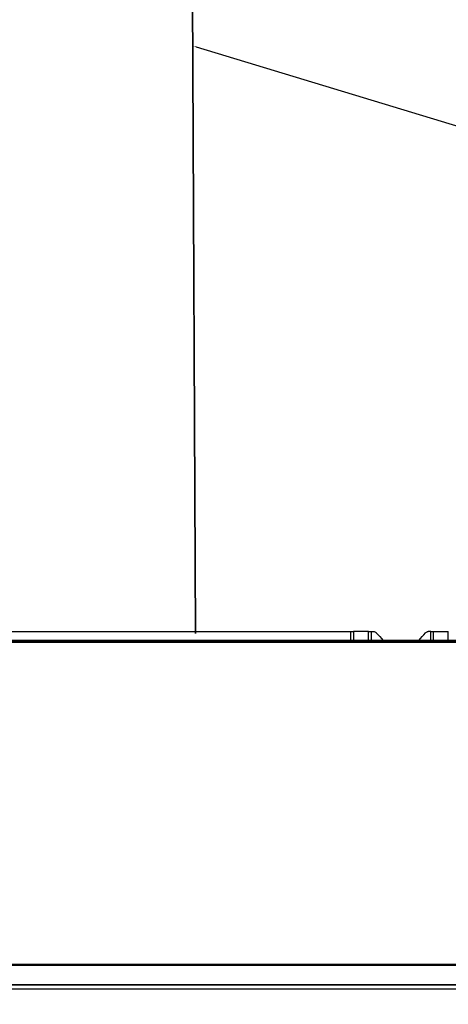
# Model space of a CAD drawing. Header units: millimetres. Extents: x -424979 to 718034, y -72486 to 344972.
# Tile 112 of 256: x 372592 to 373171, y 63232 to 64564. Entities that reach past the tile are written whole.
import ezdxf
from ezdxf import colors
from ezdxf.entities.mleader import LeaderData, LeaderLine
from ezdxf.math import Vec2, Vec3
from ezdxf.xclip import XClip

# ---------------------------------------------------------------- set-up
doc = ezdxf.new("R2010")
doc.units = ezdxf.units.MM
doc.header["$MEASUREMENT"] = 0
doc.header["$XCLIPFRAME"] = 0
for name, color, linetype, lineweight in [('0100_001_1_0_Nr_pióra__1', 7, 'Continuous', 13), ('IS_KLIM Opis_Średnice', 7, 'Continuous', 9), ('IS_KLIM_FREON', 6, 'GAS_LINE', 35)]:
    doc.layers.add(name, color=color, linetype=linetype, lineweight=lineweight)
doc.layers.add('IS_KLIM_urządzenia', color=3, linetype='Continuous')
doc.layers.add('Rysunki i obrazki', color=7, linetype='Continuous')
doc.linetypes.add('GAS_LINE', pattern='A,12.7,-5.08,["GAS",Standard,S=2.54,R=0,X=-2.54,Y=-1.27],-6.35', length=24.13)
picture_1 = doc.add_image_def('image1.tif', size_in_pixel=(4960, 3508))

# ---------------------------------------------------------------- blocks, each defined once
blk = doc.blocks.new('Rysunek_1_1', base_point=(-285945.3, 74341.7))
at = {"layer": '0100_001_1_0_Nr_pióra__1', "color": 7, "lineweight": 13}
image = blk.add_image(picture_1, insert=(-264947.9, 89188), size_in_units=(41994.7, 29692.6), rotation=180, dxfattribs=at)
image.set_boundary_path([(-0.5, -0.5), (4959.5, 3507.5)])
blk = doc.blocks.new('G$CFEA986A8')
at = {"layer": 'IS_KLIM_urządzenia', "linetype": 'Continuous'}
for p, q in [((303.61, 201.26), (507.43, 201.26)), ((507.43, 196.29), (507.43, 201.26)), ((507.43, 201.26), (508.86, 201.26)), ((508.86, 201.26), (508.86, 196.29)), ((517.34, 201.26), (508.86, 201.26)), ((553.81, 201.26), (562.34, 201.26)), ((562.34, 196.29), (562.34, 201.26)), ((320.84, 195.58), (320.84, 196.24)), ((326.83, 196.24), (326.83, 196.29)), ((326.83, 195.58), (326.83, 196.24)), ((326.83, 195.13), (326.83, 195.58)), ((371.52, 196.29), (371.52, 196.24)), ((371.52, 196.24), (371.52, 195.58)), ((371.52, 195.58), (371.52, 195.13)), ((391.02, 196.24), (391.02, 196.29)), ((391.02, 195.13), (391.02, 195.58)), ((420.02, 196.29), (420.02, 196.24)), ((420.02, 195.13), (420.02, 195.58)), ((448.64, 196.29), (448.64, 196.24)), ((448.64, 195.58), (448.64, 195.13)), ((46.52, 13.96), (921.55, 13.84)), ((48.58, 13.7), (919.48, 13.58)), ((919.48, 13.06), (48.58, 13.18)), ((58.73, 0), (909.33, -0.12)), ((58.74, 2.46), (909.33, 2.34)), ((909.33, 1.87), (58.74, 1.98))]:
    blk.add_line(p, q, dxfattribs=at)
for points in [[(517.34, 196.29), (517.34, 197.95), (517.34, 199.6), (517.34, 201.26)], [(517.34, 201.26), (517.88, 201.26), (518.41, 201.26), (518.95, 201.26)], [(518.95, 201.26), (518.95, 199.6), (518.95, 197.95), (518.95, 196.29)], [(521.74, 200.61), (523.05, 199.17), (524.37, 197.73), (525.69, 196.29)], [(552.42, 196.29), (552.42, 197.95), (552.42, 199.6), (552.42, 201.26)], [(552.42, 201.26), (552.88, 201.26), (553.35, 201.26), (553.81, 201.26)], [(553.81, 201.26), (553.81, 199.6), (553.81, 197.95), (553.81, 196.29)], [(239.13, 196.29), (266.37, 196.29), (293.61, 196.29), (320.84, 196.29)], [(320.84, 196.24), (293.61, 196.24), (266.37, 196.24), (239.13, 196.24)], [(320.84, 196.29), (322.84, 196.29), (324.84, 196.29), (326.83, 196.29)], [(326.83, 196.24), (324.84, 196.24), (322.84, 196.24), (320.84, 196.24)], [(320.84, 195.58), (322.84, 195.58), (324.84, 195.58), (326.83, 195.58)], [(326.83, 195.13), (324.84, 195.13), (322.84, 195.13), (320.84, 195.13)], [(371.52, 196.24), (356.63, 196.24), (341.73, 196.24), (326.83, 196.24)], [(326.83, 195.58), (341.73, 195.58), (356.63, 195.58), (371.52, 195.58)], [(371.52, 195.13), (356.63, 195.13), (341.73, 195.13), (326.83, 195.13)], [(371.52, 196.29), (378.02, 196.29), (384.52, 196.29), (391.02, 196.29)], [(391.02, 196.24), (384.52, 196.24), (378.02, 196.24), (371.52, 196.24)], [(371.52, 195.58), (378.02, 195.58), (384.52, 195.58), (391.02, 195.58)], [(391.02, 195.13), (384.52, 195.13), (378.02, 195.13), (371.52, 195.13)], [(391.02, 196.29), (400.69, 196.29), (410.36, 196.29), (420.02, 196.29)], [(391.02, 195.58), (391.02, 195.8), (391.02, 196.02), (391.02, 196.24)], [(420.02, 196.24), (410.36, 196.24), (400.69, 196.24), (391.02, 196.24)], [(391.02, 195.58), (400.69, 195.58), (410.36, 195.58), (420.02, 195.58)], [(420.02, 195.13), (410.36, 195.13), (400.69, 195.13), (391.02, 195.13)], [(420.02, 196.29), (429.56, 196.29), (439.1, 196.29), (448.64, 196.29)], [(420.02, 195.58), (420.02, 195.8), (420.02, 196.02), (420.02, 196.24)], [(420.02, 195.58), (429.56, 195.58), (439.1, 195.58), (448.64, 195.58)], [(448.64, 196.29), (505.06, 196.29), (561.48, 196.29), (772.5, 196.17)], [(448.64, 196.24), (448.64, 196.02), (448.64, 195.8), (448.64, 195.58)], [(772.5, 196.12), (561.48, 196.24), (505.06, 196.24), (448.64, 196.24)], [(772.5, 195.01), (561.48, 195.13), (505.06, 195.13), (448.64, 195.13)]]:
    blk.add_open_spline(points, degree=3, dxfattribs=at)
for points, knots in [([(518.95, 201.26), (519.03, 201.26), (519.12, 201.26), (519.56, 201.26), (519.91, 201.26), (520.26, 201.26)], [0, 0, 0, 0, 0.194122, 0.194122, 1, 1, 1, 1]), ([(520.26, 201.26), (520.26, 201.26), (520.26, 201.26), (520.49, 201.26), (520.71, 201.22), (521.14, 201.07), (521.34, 200.96), (521.59, 200.76), (521.67, 200.69), (521.74, 200.61)], [0, 0, 0, 0, 0.00085, 0.00085, 0.407375, 0.407375, 0.813931, 0.813931, 1, 1, 1, 1]), ([(545.7, 196.29), (545.7, 196.29), (545.7, 196.29), (546.97, 197.72), (548.25, 199.16), (549.52, 200.59)], [0, 0, 0, 0, 0.000133, 0.000133, 1, 1, 1, 1]), ([(549.52, 200.59), (549.52, 200.59), (549.52, 200.59), (549.67, 200.76), (549.84, 200.9), (550.24, 201.12), (550.45, 201.19), (550.79, 201.25), (550.9, 201.26), (551.01, 201.26)], [0, 0, 0, 0, 0.000385, 0.000385, 0.399729, 0.399729, 0.799094, 0.799094, 1, 1, 1, 1]), ([(552.42, 201.26), (552.3, 201.26), (552.18, 201.26), (551.71, 201.26), (551.36, 201.26), (551.01, 201.26)], [0, 0, 0, 0, 0.251852, 0.251852, 1, 1, 1, 1]), ([(278.23, 195.58), (285.33, 195.58), (292.43, 195.58), (306.64, 195.58), (313.74, 195.58), (320.84, 195.58)], [0, 0, 0, 0, 0.5, 0.5, 1, 1, 1, 1]), ([(320.84, 195.13), (320.51, 195.13), (320.18, 195.13), (318.51, 195.13), (317.18, 195.13), (310.51, 195.13), (305.18, 195.13), (292.64, 195.13), (285.43, 195.13), (278.23, 195.13)], [0, 0, 0, 0, 0.023466, 0.023466, 0.117331, 0.117331, 0.49279, 0.49279, 1, 1, 1, 1]), ([(326.83, 196.29), (337.74, 196.29), (348.64, 196.29), (363.53, 196.29), (367.53, 196.29), (371.52, 196.29)], [0, 0, 0, 0, 0.731807, 0.731807, 1, 1, 1, 1]), ([(448.64, 196.24), (441.24, 196.24), (433.84, 196.24), (424.3, 196.24), (422.16, 196.24), (420.02, 196.24)], [0, 0, 0, 0, 0.776026, 0.776026, 1, 1, 1, 1]), ([(448.64, 195.13), (441.24, 195.13), (433.84, 195.13), (424.3, 195.13), (422.16, 195.13), (420.02, 195.13)], [0, 0, 0, 0, 0.776026, 0.776026, 1, 1, 1, 1]), ([(448.64, 195.58), (499.41, 195.58), (550.18, 195.58), (761.2, 195.46), (766.85, 195.46), (772.5, 195.46)], [0, 0, 0, 0, 0.899861, 0.899861, 1, 1, 1, 1])]:
    blk.add_open_spline(points, degree=3, knots=knots, dxfattribs=at)

msp = doc.modelspace()

# ---------------------------------------------------------------- linework, layer by layer
at = {"layer": 'IS_KLIM_FREON', "lineweight": 35, "ltscale": 0.4}
msp.add_line((372823.5, 64988.1), (372829.3, 63733.6), dxfattribs=at)

# ---------------------------------------------------------------- block references
at = {"layer": 'IS_KLIM_urządzenia', "xscale": 2.4, "yscale": 2.4, "zscale": 2.4, "rotation": 360}
msp.add_blockref('G$CFEA986A8', (371821.7, 63253), dxfattribs=at)
at = {"layer": 'Rysunki i obrazki', "color": 151, "linetype": 'Continuous', "lineweight": 20, "true_color": 0x80c2ff}
ref = msp.add_blockref('Rysunek_1_1', (362616, 74341.7), dxfattribs=at)
XClip(ref).set_block_clipping_path([(-306942.6163847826, 59495.4358014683), (-264947.9497181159, 89188.0358014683)])

# ---------------------------------------------------------------- next in the draw order: leaders
at = {"layer": 'IS_KLIM Opis_Średnice', "ltscale": 30}
ml = msp.add_multileader_mtext('Standard', dxfattribs=at)
ml.set_content('{\\fArial|b0|i0|c238|p0;%%C6,35/%%C9,52}', color=256)
ml.set_leader_properties()
ml.build(insert=Vec2(0, 0))
ml.multileader.update_dxf_attribs({"text_left_attachment_type": 5, "text_right_attachment_type": 5, "dogleg_length": 0.8})
ctx = ml.context
ctx.base_point, ctx.char_height, ctx.plane_origin = Vec3(374742.7, 63947.1), 250, Vec3(372462.9, 64777.7)
ctx.left_attachment, ctx.right_attachment = 5, 5
notes = []
notes.append((ctx, [(0, (1, 1, 0), (374741.9, 63947.1), (1, 0), 0.8, [(0, [(372826.7, 64528)], 256, [])])]))
ctx.mtext.insert, ctx.mtext.flow_direction = Vec3(374744.7, 64255.8), 5
ctx.mtext.has_bg_fill, ctx.mtext.bg_color, ctx.mtext.bg_scale_factor, ctx.mtext.bg_transparency, ctx.mtext.use_window_bg_color = 1, -939524096, 1.5, 0, 1
for ctx, leaders in notes:
    for number, flags, end, landing, length, lines in leaders:
        leader = LeaderData()
        leader.index, (leader.has_last_leader_line, leader.has_dogleg_vector, leader.attachment_direction) = number, flags
        leader.last_leader_point, leader.dogleg_vector, leader.dogleg_length = Vec3(end), Vec3(landing), length
        for number, points, colour, breaks in lines:
            line = LeaderLine()
            line.index, line.vertices, line.color, line.breaks = number, Vec3.list(points), colors.encode_raw_color(colour), breaks
            leader.lines.append(line)
        ctx.leaders.append(leader)

doc.saveas('drawing.dxf')
